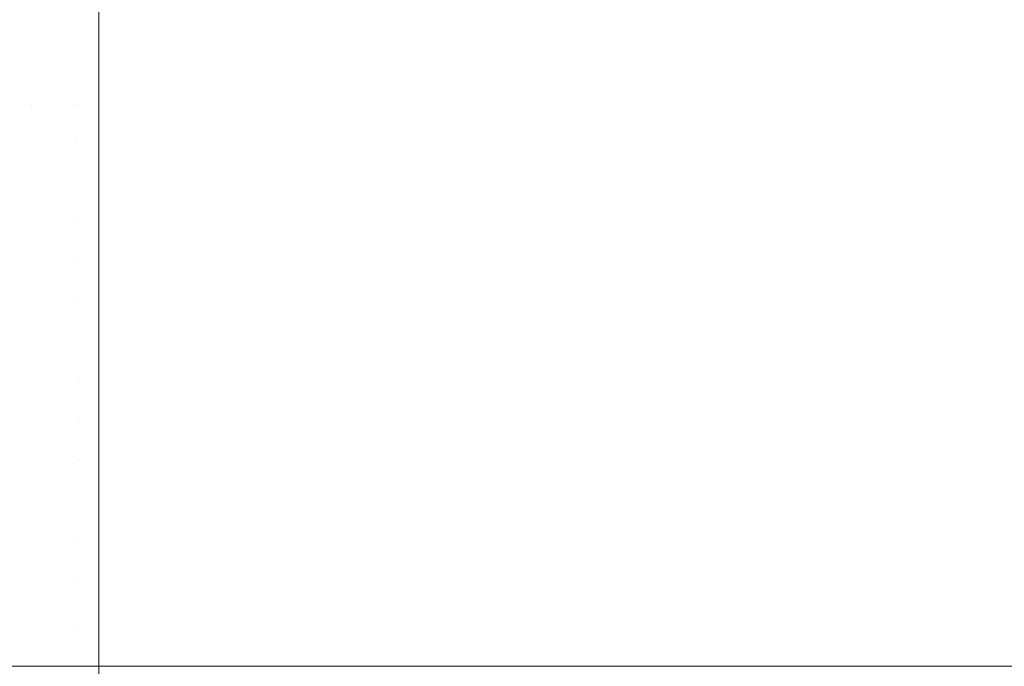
# Model space of a CAD drawing. Header units: centimetres. Extents: x -26.3 to 27.5, y 5.9 to 64.6.
# Tile 223 of 256: x -8.0928 to -8.0151, y 7.6002 to 7.6512. Entities that reach past the tile are written whole.
import ezdxf

# ---------------------------------------------------------------- set-up
doc = ezdxf.new("R2010")
doc.units = ezdxf.units.CM
doc.header["$LTSCALE"] = 2.54
doc.layers.add('Lucido design-1', color=7, linetype='Continuous')

# ---------------------------------------------------------------- blocks, each defined once
blk = doc.blocks.new('Gruppo-3-1')
at = {"color": 7, "linetype": 'Continuous', "lineweight": 9}
for points, invisible_edges in [([(9.213463, 7.653942, -743.498503), (9.213463, 7.650212, -743.500767), (-8.086537, 7.650212, -743.500767), (-8.086537, 7.65301, -743.499069)], 10), ([(9.213463, 7.653942, -779.598503), (9.213463, 7.650212, -779.600767), (-8.086537, 7.650212, -779.600767), (-8.086537, 7.65301, -779.599069)], 10), ([(-25.986537, 7.652741, -743.129071), (-25.986537, 7.650202, -743.127578), (27.113463, 7.650202, -743.127578), (27.113463, 7.652741, -743.129071)], 10), ([(-25.986537, 7.652741, -779.229071), (-25.986537, 7.650202, -779.227578), (27.113463, 7.650202, -779.227578), (27.113463, 7.652741, -779.229071)], 10), ([(-8.090172, 7.650212, -743.500825), (-8.093803, 7.650212, -743.501), (-8.093911, 7.653019, -743.499321), (-8.090226, 7.653019, -743.499143)], 15), ([(-8.090172, 7.650212, -779.600825), (-8.093803, 7.650212, -779.601), (-8.093911, 7.653019, -779.599321), (-8.090226, 7.653019, -779.599143)], 15), ([(-8.086537, 7.650212, -743.500767), (-8.090172, 7.650212, -743.500825), (-8.090226, 7.653019, -743.499143), (-8.086537, 7.65301, -743.499069)], 7), ([(-8.086537, 7.650212, -779.600767), (-8.090172, 7.650212, -779.600825), (-8.090226, 7.653019, -779.599143), (-8.086537, 7.65301, -779.599069)], 7), ([(27.113463, 7.649078, -743.126917), (27.113463, 7.650202, -743.127578), (-25.986537, 7.650202, -743.127578), (-25.986537, 7.649078, -743.126917)], 10), ([(27.113463, 7.649078, -779.226917), (27.113463, 7.650202, -779.227578), (-25.986537, 7.650202, -779.227578), (-25.986537, 7.649078, -779.226917)], 10), ([(-8.090121, 7.647352, -743.502414), (-8.093701, 7.647352, -743.502586), (-8.093803, 7.650212, -743.501), (-8.090172, 7.650212, -743.500825)], 15), ([(-8.090121, 7.647352, -779.602414), (-8.093701, 7.647352, -779.602586), (-8.093803, 7.650212, -779.601), (-8.090172, 7.650212, -779.600825)], 15), ([(-8.086537, 7.647343, -743.50234), (-8.090121, 7.647352, -743.502414), (-8.090172, 7.650212, -743.500825), (-8.086537, 7.650212, -743.500767)], 7), ([(-8.086537, 7.647343, -779.60234), (-8.090121, 7.647352, -779.602414), (-8.090172, 7.650212, -779.600825), (-8.086537, 7.650212, -779.600767)], 7), ([(-8.086537, 7.646387, -743.502865), (-8.086537, 7.647343, -743.50234), (9.213463, 7.650212, -743.500767), (9.213463, 7.649275, -743.50128)], 10), ([(-8.086537, 7.647343, -743.50234), (-8.086537, 7.650212, -743.500767), (9.213463, 7.650212, -743.500767)], 10), ([(-8.086537, 7.646387, -779.602865), (-8.086537, 7.647343, -779.60234), (9.213463, 7.650212, -779.600767), (9.213463, 7.649275, -779.60128)], 10), ([(-8.086537, 7.647343, -779.60234), (-8.086537, 7.650212, -779.600767), (9.213463, 7.650212, -779.600767)], 10), ([(9.213463, 7.649275, -743.50128), (9.213463, 7.646387, -743.502865), (-8.086537, 7.646387, -743.502865)], 10), ([(9.213463, 7.649275, -779.60128), (9.213463, 7.646465, -779.602822), (-8.086537, 7.646387, -779.602865)], 10), ([(-25.986537, 7.649078, -743.126917), (-25.986537, 7.646378, -743.125479), (27.113463, 7.646378, -743.125479), (27.113463, 7.649078, -743.126917)], 10), ([(-25.986537, 7.649078, -779.226917), (-25.986537, 7.646378, -779.225479), (27.113463, 7.646378, -779.225479), (27.113463, 7.649078, -779.226917)], 10), ([(-8.091826, 7.644441, -743.503978), (-8.093605, 7.644441, -743.504078), (-8.093701, 7.647352, -743.502586), (-8.090121, 7.647352, -743.502414)], 15), ([(-8.091826, 7.644441, -779.603978), (-8.093605, 7.644441, -779.604078), (-8.093701, 7.647352, -779.602586), (-8.090121, 7.647352, -779.602414)], 15), ([(-8.090121, 7.647352, -743.502414), (-8.090073, 7.644441, -743.503908), (-8.091826, 7.644441, -743.503978)], 11), ([(-8.090121, 7.647352, -779.602414), (-8.090073, 7.644441, -779.603908), (-8.091826, 7.644441, -779.603978)], 11), ([(-8.088292, 7.644441, -743.503865), (-8.090073, 7.644441, -743.503908), (-8.090121, 7.647352, -743.502414), (-8.086537, 7.647343, -743.50234)], 15), ([(-8.088292, 7.644441, -779.603865), (-8.090073, 7.644441, -779.603908), (-8.090121, 7.647352, -779.602414), (-8.086537, 7.647343, -779.60234)], 15), ([(-8.088292, 7.644441, -743.503865), (-8.086537, 7.647343, -743.50234), (-8.086537, 7.646387, -743.502865)], 9), ([(-8.088292, 7.644441, -779.603865), (-8.086537, 7.647343, -779.60234), (-8.086537, 7.646387, -779.602865)], 9), ([(27.113463, 7.645323, -743.124917), (27.113463, 7.646378, -743.125479), (-25.986537, 7.646378, -743.125479), (-25.986537, 7.645323, -743.124917)], 10), ([(27.113463, 7.645323, -779.224917), (27.113463, 7.646378, -779.225479), (-25.986537, 7.646378, -779.225479), (-25.986537, 7.645323, -779.224917)], 10), ([(-8.086537, 7.646387, -743.502865), (-8.086537, 7.64443, -743.50383), (-8.088292, 7.644441, -743.503865)], 10), ([(-8.086537, 7.646387, -779.602865), (-8.086537, 7.64443, -779.60383), (-8.088292, 7.644441, -779.603865)], 10), ([(9.213463, 7.646465, -779.602822), (9.213463, 7.646387, -779.602865), (-8.086537, 7.646387, -779.602865)], 10), ([(-8.086537, 7.64443, -743.50383), (-8.086537, 7.646387, -743.502865), (9.213463, 7.646387, -743.502865), (9.213463, 7.643592, -743.504243)], 10), ([(-8.086537, 7.64443, -779.60383), (-8.086537, 7.646387, -779.602865), (9.213463, 7.646387, -779.602865), (9.213463, 7.643592, -779.604243)], 10), ([(-25.986537, 7.645323, -743.124917), (-25.986537, 7.642466, -743.123549), (27.113463, 7.642466, -743.123549), (27.113463, 7.645323, -743.124917)], 10), ([(-25.986537, 7.645323, -779.224917), (-25.986537, 7.642466, -779.223549), (27.113463, 7.642466, -779.223549), (27.113463, 7.645323, -779.224917)], 10), ([(-8.091759, 7.641483, -743.505376), (-8.093516, 7.641483, -743.505474), (-8.093605, 7.644441, -743.504078), (-8.091826, 7.644441, -743.503978)], 15), ([(-8.091759, 7.641483, -779.605376), (-8.093516, 7.641483, -779.605474), (-8.093605, 7.644441, -779.604078), (-8.091826, 7.644441, -779.603978)], 15), ([(-8.091826, 7.644441, -743.503978), (-8.090073, 7.644441, -743.503908), (-8.090028, 7.641483, -743.505306), (-8.091759, 7.641483, -743.505376)], 15), ([(-8.091826, 7.644441, -779.603978), (-8.090073, 7.644441, -779.603908), (-8.090028, 7.641483, -779.605306), (-8.091759, 7.641483, -779.605376)], 15), ([(-8.088269, 7.641483, -743.505264), (-8.090028, 7.641483, -743.505306), (-8.090073, 7.644441, -743.503908), (-8.088292, 7.644441, -743.503865)], 15), ([(-8.088269, 7.641483, -779.605264), (-8.090028, 7.641483, -779.605306), (-8.090073, 7.644441, -779.603908), (-8.088292, 7.644441, -779.603865)], 15), ([(-8.088292, 7.644441, -743.503865), (-8.086537, 7.64443, -743.50383), (-8.086537, 7.642474, -743.504795)], 9), ([(-8.086537, 7.642474, -743.504795), (-8.088269, 7.641483, -743.505264), (-8.088292, 7.644441, -743.503865)], 11), ([(-8.088292, 7.644441, -779.603865), (-8.086537, 7.64443, -779.60383), (-8.086537, 7.642474, -779.604795)], 9), ([(-8.086537, 7.642474, -779.604795), (-8.088269, 7.641483, -779.605264), (-8.088292, 7.644441, -779.603865)], 11), ([(9.213463, 7.643592, -743.504243), (9.213463, 7.642474, -743.504795), (-8.086537, 7.642474, -743.504795), (-8.086537, 7.64443, -743.50383)], 10), ([(9.213463, 7.643592, -779.604243), (9.213463, 7.642474, -779.604795), (-8.086537, 7.642474, -779.604795), (-8.086537, 7.64443, -779.60383)], 10), ([(27.113463, 7.64148, -743.123077), (27.113463, 7.642466, -743.123549), (-25.986537, 7.642466, -743.123549), (-25.986537, 7.64148, -743.123077)], 10), ([(27.113463, 7.64148, -779.223077), (27.113463, 7.642466, -779.223549), (-25.986537, 7.642466, -779.223549), (-25.986537, 7.64148, -779.223077)], 10), ([(-8.086537, 7.642474, -743.504795), (-8.086537, 7.641476, -743.505234), (-8.088269, 7.641483, -743.505264)], 10), ([(-8.086537, 7.642474, -779.604795), (-8.086537, 7.641476, -779.605234), (-8.088269, 7.641483, -779.605264)], 10), ([(-8.086537, 7.641476, -743.505234), (-8.086537, 7.642474, -743.504795), (9.213463, 7.642474, -743.504795), (9.213463, 7.640681, -743.505584)], 10), ([(9.213463, 7.642474, -779.604795), (9.213463, 7.63848, -779.606552), (-8.086537, 7.63848, -779.606552), (-8.086537, 7.641476, -779.605234)], 10), ([(-8.086537, 7.641476, -779.605234), (-8.086537, 7.642474, -779.604795), (9.213463, 7.642474, -779.604795)], 10), ([(-25.986537, 7.64148, -743.123077), (-25.986537, 7.638474, -743.121791), (27.113463, 7.638474, -743.121791), (27.113463, 7.64148, -743.123077)], 10), ([(-25.986537, 7.64148, -779.223077), (-25.986537, 7.638474, -779.221791), (27.113463, 7.638474, -779.221791), (27.113463, 7.64148, -779.223077)], 10), ([(-8.091697, 7.63848, -743.506676), (-8.093432, 7.63848, -743.506773), (-8.093516, 7.641483, -743.505474), (-8.091759, 7.641483, -743.505376)], 15), ([(-8.091697, 7.63848, -779.606676), (-8.093432, 7.63848, -779.606773), (-8.093516, 7.641483, -779.605474), (-8.091759, 7.641483, -779.605376)], 15), ([(-8.091759, 7.641483, -743.505376), (-8.090028, 7.641483, -743.505306), (-8.089987, 7.63848, -743.506607), (-8.091697, 7.63848, -743.506676)], 15), ([(-8.091759, 7.641483, -779.605376), (-8.090028, 7.641483, -779.605306), (-8.089987, 7.63848, -779.606607), (-8.091697, 7.63848, -779.606676)], 15), ([(-8.088249, 7.63848, -743.506566), (-8.089987, 7.63848, -743.506607), (-8.090028, 7.641483, -743.505306), (-8.088269, 7.641483, -743.505264)], 15), ([(-8.088249, 7.63848, -779.606566), (-8.089987, 7.63848, -779.606607), (-8.090028, 7.641483, -779.605306), (-8.088269, 7.641483, -779.605264)], 15), ([(-8.088269, 7.641483, -743.505264), (-8.086537, 7.641476, -743.505234), (-8.086537, 7.63848, -743.506552), (-8.088249, 7.63848, -743.506566)], 13), ([(-8.088269, 7.641483, -779.605264), (-8.086537, 7.641476, -779.605234), (-8.086537, 7.63848, -779.606552), (-8.088249, 7.63848, -779.606566)], 13), ([(9.213463, 7.640681, -743.505584), (9.213463, 7.63848, -743.506552), (-8.086537, 7.63848, -743.506552), (-8.086537, 7.641476, -743.505234)], 10), ([(27.113463, 7.637558, -743.121399), (27.113463, 7.638474, -743.121791), (-25.986537, 7.638474, -743.121791), (-25.986537, 7.637558, -743.121399)], 10), ([(27.113463, 7.637558, -779.221399), (27.113463, 7.638474, -779.221791), (-25.986537, 7.638474, -779.221791), (-25.986537, 7.637558, -779.221399)], 10), ([(-8.091639, 7.635437, -743.507877), (-8.093355, 7.635437, -743.507973), (-8.093432, 7.63848, -743.506773), (-8.091697, 7.63848, -743.506676)], 15), ([(-8.091639, 7.635437, -779.607877), (-8.093355, 7.635437, -779.607973), (-8.093432, 7.63848, -779.606773), (-8.091697, 7.63848, -779.606676)], 15), ([(-8.091697, 7.63848, -743.506676), (-8.089987, 7.63848, -743.506607), (-8.089948, 7.635437, -743.507809), (-8.091639, 7.635437, -743.507877)], 15), ([(-8.091697, 7.63848, -779.606676), (-8.089987, 7.63848, -779.606607), (-8.089948, 7.635437, -779.607809), (-8.091639, 7.635437, -779.607877)], 15), ([(-8.088229, 7.635437, -743.507768), (-8.089948, 7.635437, -743.507809), (-8.089987, 7.63848, -743.506607), (-8.088249, 7.63848, -743.506566)], 15), ([(-8.088229, 7.635437, -779.607768), (-8.089948, 7.635437, -779.607809), (-8.089987, 7.63848, -779.606607), (-8.088249, 7.63848, -779.606566)], 15), ([(-8.088229, 7.635437, -743.507768), (-8.088249, 7.63848, -743.506566), (-8.086537, 7.63848, -743.506552)], 11), ([(-8.088229, 7.635437, -779.607768), (-8.088249, 7.63848, -779.606566), (-8.086537, 7.63848, -779.606552)], 11), ([(-8.086537, 7.63848, -743.506552), (-8.086537, 7.634414, -743.508133), (-8.088229, 7.635437, -743.507768)], 10), ([(-8.086537, 7.63848, -779.606552), (-8.086537, 7.634414, -779.608133), (-8.088229, 7.635437, -779.607768)], 10), ([(-8.086537, 7.634414, -743.508133), (-8.086537, 7.63848, -743.506552), (9.213463, 7.63848, -743.506552), (9.213463, 7.637734, -743.506842)], 10), ([(-8.086537, 7.634414, -779.608133), (-8.086537, 7.63848, -779.606552), (9.213463, 7.63848, -779.606552), (9.213463, 7.637734, -779.606842)], 10), ([(-25.986537, 7.637558, -743.121399), (-25.986537, 7.634409, -743.120209), (27.113463, 7.634409, -743.120209), (27.113463, 7.637558, -743.121399)], 10), ([(-25.986537, 7.637558, -779.221399), (-25.986537, 7.634409, -779.220209), (27.113463, 7.634409, -779.220209), (27.113463, 7.637558, -779.221399)], 10), ([(9.213463, 7.637734, -743.506842), (9.213463, 7.634414, -743.508133), (-8.086537, 7.634414, -743.508133)], 10), ([(9.213463, 7.637734, -779.606842), (9.213463, 7.634414, -779.608133), (-8.086537, 7.634414, -779.608133)], 10), ([(-8.091586, 7.632356, -743.508978), (-8.093284, 7.632356, -743.509073), (-8.093355, 7.635437, -743.507973), (-8.091639, 7.635437, -743.507877)], 15), ([(-8.091586, 7.632356, -779.608978), (-8.093284, 7.632356, -779.609073), (-8.093355, 7.635437, -779.607973), (-8.091639, 7.635437, -779.607877)], 15), ([(-8.091639, 7.635437, -743.507877), (-8.089948, 7.635437, -743.507809), (-8.089913, 7.632356, -743.508911), (-8.091586, 7.632356, -743.508978)], 15), ([(-8.091639, 7.635437, -779.607877), (-8.089948, 7.635437, -779.607809), (-8.089913, 7.632356, -779.608911), (-8.091586, 7.632356, -779.608978)], 15), ([(-8.088212, 7.632356, -743.50887), (-8.089913, 7.632356, -743.508911), (-8.089948, 7.635437, -743.507809), (-8.088229, 7.635437, -743.507768)], 15), ([(-8.088212, 7.632356, -779.60887), (-8.089913, 7.632356, -779.608911), (-8.089948, 7.635437, -779.607809), (-8.088229, 7.635437, -779.607768)], 15), ([(-8.088212, 7.632356, -743.50887), (-8.088229, 7.635437, -743.507768), (-8.086537, 7.634414, -743.508133)], 11), ([(-8.088212, 7.632356, -779.60887), (-8.088229, 7.635437, -779.607768), (-8.086537, 7.634414, -779.608133)], 11), ([(27.113463, 7.633562, -743.119889), (27.113463, 7.634409, -743.120209), (-25.986537, 7.634409, -743.120209), (-25.986537, 7.633562, -743.119889)], 10), ([(27.113463, 7.633562, -779.219889), (27.113463, 7.634409, -779.220209), (-25.986537, 7.634409, -779.220209), (-25.986537, 7.633562, -779.219889)], 10), ([(-8.086537, 7.634414, -743.508133), (-8.086537, 7.632348, -743.508834), (-8.088212, 7.632356, -743.50887)], 10), ([(-8.086537, 7.634414, -779.608133), (-8.086537, 7.632348, -779.608834), (-8.088212, 7.632356, -779.60887)], 10), ([(-8.086537, 7.632348, -743.508834), (-8.086537, 7.634414, -743.508133), (9.213463, 7.634414, -743.508133), (9.213463, 7.631716, -743.509049)], 10), ([(-8.086537, 7.632348, -779.608834), (-8.086537, 7.634414, -779.608133), (9.213463, 7.634414, -779.608133), (9.213463, 7.631716, -779.609049)], 10), ([(-25.986537, 7.633562, -743.119889), (-25.986537, 7.630278, -743.118806), (27.113463, 7.630278, -743.118806), (27.113463, 7.633562, -743.119889)], 10), ([(-25.986537, 7.633562, -779.219889), (-25.986537, 7.630278, -779.218806), (27.113463, 7.630278, -779.218806), (27.113463, 7.633562, -779.219889)], 10), ([(-8.091538, 7.62924, -743.509978), (-8.09322, 7.62924, -743.510072), (-8.093284, 7.632356, -743.509073), (-8.091586, 7.632356, -743.508978)], 15), ([(-8.091538, 7.62924, -779.609978), (-8.09322, 7.62924, -779.610072), (-8.093284, 7.632356, -779.609073), (-8.091586, 7.632356, -779.608978)], 15), ([(-8.091586, 7.632356, -743.508978), (-8.089913, 7.632356, -743.508911), (-8.089881, 7.62924, -743.509912), (-8.091538, 7.62924, -743.509978)], 15), ([(-8.091586, 7.632356, -779.608978), (-8.089913, 7.632356, -779.608911), (-8.089881, 7.62924, -779.609912), (-8.091538, 7.62924, -779.609978)], 15), ([(-8.088196, 7.62924, -743.509871), (-8.089881, 7.62924, -743.509912), (-8.089913, 7.632356, -743.508911), (-8.088212, 7.632356, -743.50887)], 15), ([(-8.088196, 7.62924, -779.609871), (-8.089881, 7.62924, -779.609912), (-8.089913, 7.632356, -779.608911), (-8.088212, 7.632356, -779.60887)], 15), ([(-8.088212, 7.632356, -743.50887), (-8.086537, 7.632348, -743.508834), (-8.086537, 7.630283, -743.509536)], 9), ([(-8.086537, 7.630283, -743.509536), (-8.088196, 7.62924, -743.509871), (-8.088212, 7.632356, -743.50887)], 11), ([(-8.088212, 7.632356, -779.60887), (-8.086537, 7.632348, -779.608834), (-8.086537, 7.630283, -779.609536)], 9), ([(-8.086537, 7.630283, -779.609536), (-8.088196, 7.62924, -779.609871), (-8.088212, 7.632356, -779.60887)], 11), ([(9.213463, 7.631716, -743.509049), (9.213463, 7.630283, -743.509536), (-8.086537, 7.630283, -743.509536), (-8.086537, 7.632348, -743.508834)], 10), ([(9.213463, 7.631716, -779.609049), (9.213463, 7.630283, -779.609536), (-8.086537, 7.630283, -779.609536), (-8.086537, 7.632348, -779.608834)], 10), ([(27.113463, 7.629499, -743.118549), (27.113463, 7.630278, -743.118806), (-25.986537, 7.630278, -743.118806), (-25.986537, 7.629499, -743.118549)], 10), ([(27.113463, 7.629499, -779.218549), (27.113463, 7.630278, -779.218806), (-25.986537, 7.630278, -779.218806), (-25.986537, 7.629499, -779.218549)], 10), ([(-8.086537, 7.630283, -743.509536), (-8.086537, 7.629235, -743.509841), (-8.088196, 7.62924, -743.509871)], 10), ([(-8.086537, 7.630283, -779.609536), (-8.086537, 7.629235, -779.609841), (-8.088196, 7.62924, -779.609871)], 10), ([(9.213463, 7.630283, -743.509536), (9.213463, 7.626094, -743.510757), (-8.086537, 7.626094, -743.510757), (-8.086537, 7.629235, -743.509841)], 10), ([(-8.086537, 7.629235, -743.509841), (-8.086537, 7.630283, -743.509536), (9.213463, 7.630283, -743.509536)], 10), ([(9.213463, 7.630283, -779.609536), (9.213463, 7.626094, -779.610757), (-8.086537, 7.626094, -779.610757), (-8.086537, 7.629235, -779.609841)], 10), ([(-8.086537, 7.629235, -779.609841), (-8.086537, 7.630283, -779.609536), (9.213463, 7.630283, -779.609536)], 10), ([(-25.986537, 7.629499, -743.118549), (-25.986537, 7.62609, -743.117584), (27.113463, 7.62609, -743.117584), (27.113463, 7.629499, -743.118549)], 10), ([(-25.986537, 7.629499, -779.218549), (-25.986537, 7.62609, -779.217584), (27.113463, 7.62609, -779.217584), (27.113463, 7.629499, -779.218549)], 10), ([(-8.091495, 7.626094, -743.510875), (-8.093163, 7.626094, -743.510969), (-8.09322, 7.62924, -743.510072), (-8.091538, 7.62924, -743.509978)], 15), ([(-8.091495, 7.626094, -779.610875), (-8.093163, 7.626094, -779.610969), (-8.09322, 7.62924, -779.610072), (-8.091538, 7.62924, -779.609978)], 15), ([(-8.091538, 7.62924, -743.509978), (-8.089881, 7.62924, -743.509912), (-8.089852, 7.626094, -743.51081), (-8.091495, 7.626094, -743.510875)], 15), ([(-8.091538, 7.62924, -779.609978), (-8.089881, 7.62924, -779.609912), (-8.089852, 7.626094, -779.61081), (-8.091495, 7.626094, -779.610875)], 15), ([(-8.088182, 7.626094, -743.51077), (-8.089852, 7.626094, -743.51081), (-8.089881, 7.62924, -743.509912), (-8.088196, 7.62924, -743.509871)], 15), ([(-8.088182, 7.626094, -779.61077), (-8.089852, 7.626094, -779.61081), (-8.089881, 7.62924, -779.609912), (-8.088196, 7.62924, -779.609871)], 15), ([(-8.088196, 7.62924, -743.509871), (-8.086537, 7.629235, -743.509841), (-8.086537, 7.626094, -743.510757), (-8.088182, 7.626094, -743.51077)], 13), ([(-8.088196, 7.62924, -779.609871), (-8.086537, 7.629235, -779.609841), (-8.086537, 7.626094, -779.610757), (-8.088182, 7.626094, -779.61077)], 13), ([(27.113463, 7.625376, -743.117382), (27.113463, 7.62609, -743.117584), (-25.986537, 7.62609, -743.117584), (-25.986537, 7.625376, -743.117382)], 10), ([(27.113463, 7.625376, -779.217382), (27.113463, 7.62609, -779.217584), (-25.986537, 7.62609, -779.217584), (-25.986537, 7.625376, -779.217382)], 10), ([(-8.091457, 7.62292, -743.51167), (-8.093112, 7.62292, -743.511763), (-8.093163, 7.626094, -743.510969), (-8.091495, 7.626094, -743.510875)], 15), ([(-8.091457, 7.62292, -779.61167), (-8.093112, 7.62292, -779.611763), (-8.093163, 7.626094, -779.610969), (-8.091495, 7.626094, -779.610875)], 15), ([(-8.091495, 7.626094, -743.510875), (-8.089852, 7.626094, -743.51081), (-8.089826, 7.62292, -743.511604), (-8.091457, 7.62292, -743.51167)], 15), ([(-8.091495, 7.626094, -779.610875), (-8.089852, 7.626094, -779.61081), (-8.089826, 7.62292, -779.611604), (-8.091457, 7.62292, -779.61167)], 15), ([(-8.088169, 7.62292, -743.511565), (-8.089826, 7.62292, -743.511604), (-8.089852, 7.626094, -743.51081), (-8.088182, 7.626094, -743.51077)], 15), ([(-8.088169, 7.62292, -779.611565), (-8.089826, 7.62292, -779.611604), (-8.089852, 7.626094, -779.61081), (-8.088182, 7.626094, -779.61077)], 15), ([(-8.088169, 7.62292, -743.511565), (-8.088182, 7.626094, -743.51077), (-8.086537, 7.626094, -743.510757)], 11), ([(-8.088169, 7.62292, -779.611565), (-8.088182, 7.626094, -779.61077), (-8.086537, 7.626094, -779.610757)], 11), ([(-8.086537, 7.626094, -743.510757), (-8.086537, 7.621856, -743.511794), (-8.088169, 7.62292, -743.511565)], 10), ([(-8.086537, 7.626094, -779.610757), (-8.086537, 7.621856, -779.611794), (-8.088169, 7.62292, -779.611565)], 10), ([(-8.086537, 7.626094, -743.510757), (9.213463, 7.626094, -743.510757), (9.213463, 7.625575, -743.510884)], 9), ([(9.213463, 7.625575, -743.510884), (9.213463, 7.621856, -743.511794), (-8.086537, 7.621856, -743.511794), (-8.086537, 7.626094, -743.510757)], 10), ([(-8.086537, 7.626094, -779.610757), (9.213463, 7.626094, -779.610757), (9.213463, 7.625575, -779.610884)], 9), ([(9.213463, 7.625575, -779.610884), (9.213463, 7.621856, -779.611794), (-8.086537, 7.621856, -779.611794), (-8.086537, 7.626094, -779.610757)], 10), ([(-25.986537, 7.625376, -743.117382), (-25.986537, 7.621853, -743.116546), (27.113463, 7.621853, -743.116546), (27.113463, 7.625376, -743.117382)], 10), ([(-25.986537, 7.625376, -779.217382), (-25.986537, 7.621853, -779.216546), (27.113463, 7.621853, -779.216546), (27.113463, 7.625376, -779.217382)], 10), ([(-8.091424, 7.619721, -743.51236), (-8.093068, 7.619721, -743.512452), (-8.093112, 7.62292, -743.511763), (-8.091457, 7.62292, -743.51167)], 15), ([(-8.091424, 7.619721, -779.61236), (-8.093068, 7.619721, -779.612452), (-8.093112, 7.62292, -779.611763), (-8.091457, 7.62292, -779.61167)], 15), ([(-8.091457, 7.62292, -743.51167), (-8.089826, 7.62292, -743.511604), (-8.089804, 7.619721, -743.512295), (-8.091424, 7.619721, -743.51236)], 15), ([(-8.091457, 7.62292, -779.61167), (-8.089826, 7.62292, -779.611604), (-8.089804, 7.619721, -779.612295), (-8.091424, 7.619721, -779.61236)], 15), ([(-8.088158, 7.619721, -743.512255), (-8.089804, 7.619721, -743.512295), (-8.089826, 7.62292, -743.511604), (-8.088169, 7.62292, -743.511565)], 15), ([(-8.088158, 7.619721, -779.612255), (-8.089804, 7.619721, -779.612295), (-8.089826, 7.62292, -779.611604), (-8.088169, 7.62292, -779.611565)], 15), ([(-8.088158, 7.619721, -743.512255), (-8.088169, 7.62292, -743.511565), (-8.086537, 7.621856, -743.511794)], 11), ([(-8.088158, 7.619721, -779.612255), (-8.088169, 7.62292, -779.611565), (-8.086537, 7.621856, -779.611794)], 11), ([(27.113463, 7.621201, -743.116391), (27.113463, 7.621853, -743.116546), (-25.986537, 7.621853, -743.116546), (-25.986537, 7.621201, -743.116391)], 10), ([(27.113463, 7.621201, -779.216391), (27.113463, 7.621853, -779.216546), (-25.986537, 7.621853, -779.216546), (-25.986537, 7.621201, -779.216391)], 10), ([(-25.986537, 7.621201, -743.116391), (-25.986537, 7.617575, -743.115694), (27.113463, 7.617575, -743.115694), (27.113463, 7.621201, -743.116391)], 10), ([(-25.986537, 7.621201, -779.216391), (-25.986537, 7.617575, -779.215694), (27.113463, 7.617575, -779.215694), (27.113463, 7.621201, -779.216391)], 10), ([(-8.086537, 7.621856, -743.511794), (-8.086537, 7.619716, -743.512219), (-8.088158, 7.619721, -743.512255)], 10), ([(-8.086537, 7.621856, -779.611794), (-8.086537, 7.619716, -779.612219), (-8.088158, 7.619721, -779.612255)], 10), ([(-8.086537, 7.619716, -743.512219), (-8.086537, 7.621856, -743.511794), (9.213463, 7.621856, -743.511794), (9.213463, 7.619323, -743.512297)], 10), ([(-8.086537, 7.619716, -779.612219), (-8.086537, 7.621856, -779.611794), (9.213463, 7.621856, -779.611794), (9.213463, 7.619323, -779.612297)], 10), ([(-8.091396, 7.616502, -743.512945), (-8.09303, 7.616502, -743.513037), (-8.093068, 7.619721, -743.512452), (-8.091424, 7.619721, -743.51236)], 15), ([(-8.091396, 7.616502, -779.612945), (-8.09303, 7.616502, -779.613037), (-8.093068, 7.619721, -779.612452), (-8.091424, 7.619721, -779.61236)], 15), ([(-8.091424, 7.619721, -743.51236), (-8.089804, 7.619721, -743.512295), (-8.089785, 7.616502, -743.51288), (-8.091396, 7.616502, -743.512945)], 15), ([(-8.091424, 7.619721, -779.61236), (-8.089804, 7.619721, -779.612295), (-8.089785, 7.616502, -779.61288), (-8.091396, 7.616502, -779.612945)], 15), ([(-8.088149, 7.616502, -743.512841), (-8.089785, 7.616502, -743.51288), (-8.089804, 7.619721, -743.512295), (-8.088158, 7.619721, -743.512255)], 15), ([(-8.088149, 7.616502, -779.612841), (-8.089785, 7.616502, -779.61288), (-8.089804, 7.619721, -779.612295), (-8.088158, 7.619721, -779.612255)], 15), ([(-8.088158, 7.619721, -743.512255), (-8.086537, 7.619716, -743.512219), (-8.086537, 7.617577, -743.512645)], 9), ([(-8.086537, 7.617577, -743.512645), (-8.088149, 7.616502, -743.512841), (-8.088158, 7.619721, -743.512255)], 11), ([(-8.088158, 7.619721, -779.612255), (-8.086537, 7.619716, -779.612219), (-8.086537, 7.617577, -779.612645)], 9), ([(-8.086537, 7.617577, -779.612645), (-8.088149, 7.616502, -779.612841), (-8.088158, 7.619721, -779.612255)], 11), ([(9.213463, 7.619323, -743.512297), (9.213463, 7.617577, -743.512645), (-8.086537, 7.617577, -743.512645), (-8.086537, 7.619716, -743.512219)], 10), ([(9.213463, 7.619323, -779.612297), (9.213463, 7.617577, -779.612645), (-8.086537, 7.617577, -779.612645), (-8.086537, 7.619716, -779.612219)], 10), ([(27.113463, 7.61698, -743.11558), (27.113463, 7.617575, -743.115694), (-25.986537, 7.617575, -743.115694), (-25.986537, 7.61698, -743.11558)], 10), ([(27.113463, 7.61698, -779.21558), (27.113463, 7.617575, -779.215694), (-25.986537, 7.617575, -779.215694), (-25.986537, 7.61698, -779.21558)], 10), ([(-8.086537, 7.617577, -743.512645), (-8.086537, 7.616499, -743.512811), (-8.088149, 7.616502, -743.512841)], 10), ([(-8.086537, 7.617577, -779.612645), (-8.086537, 7.616499, -779.612811), (-8.088149, 7.616502, -779.612841)], 10), ([(9.213463, 7.617577, -743.512645), (9.213463, 7.613265, -743.513308), (-8.086537, 7.613265, -743.513308), (-8.086537, 7.616499, -743.512811)], 10), ([(-8.086537, 7.616499, -743.512811), (-8.086537, 7.617577, -743.512645), (9.213463, 7.617577, -743.512645)], 10), ([(9.213463, 7.617577, -779.612645), (9.213463, 7.613265, -779.613308), (-8.086537, 7.613265, -779.613308), (-8.086537, 7.616499, -779.612811)], 10), ([(-8.086537, 7.616499, -779.612811), (-8.086537, 7.617577, -779.612645), (9.213463, 7.617577, -779.612645)], 10), ([(-25.986537, 7.61698, -743.11558), (-25.986537, 7.613263, -743.11503), (27.113463, 7.613263, -743.11503), (27.113463, 7.61698, -743.11558)], 10), ([(-25.986537, 7.61698, -779.21558), (-25.986537, 7.613263, -779.21503), (27.113463, 7.613263, -779.21503), (27.113463, 7.61698, -779.21558)], 10), ([(-8.091373, 7.613265, -743.513424), (-8.092999, 7.613265, -743.513516), (-8.09303, 7.616502, -743.513037), (-8.091396, 7.616502, -743.512945)], 15), ([(-8.091373, 7.613265, -779.613424), (-8.092999, 7.613265, -779.613516), (-8.09303, 7.616502, -779.613037), (-8.091396, 7.616502, -779.612945)], 15), ([(-8.091396, 7.616502, -743.512945), (-8.089785, 7.616502, -743.51288), (-8.08977, 7.613265, -743.51336), (-8.091373, 7.613265, -743.513424)], 15), ([(-8.091396, 7.616502, -779.612945), (-8.089785, 7.616502, -779.61288), (-8.08977, 7.613265, -779.61336), (-8.091373, 7.613265, -779.613424)], 15), ([(-8.088141, 7.613265, -743.513321), (-8.08977, 7.613265, -743.51336), (-8.089785, 7.616502, -743.51288), (-8.088149, 7.616502, -743.512841)], 15), ([(-8.088141, 7.613265, -779.613321), (-8.08977, 7.613265, -779.61336), (-8.089785, 7.616502, -779.61288), (-8.088149, 7.616502, -779.612841)], 15), ([(-8.088149, 7.616502, -743.512841), (-8.086537, 7.616499, -743.512811), (-8.086537, 7.613265, -743.513308), (-8.088141, 7.613265, -743.513321)], 13), ([(-8.088149, 7.616502, -779.612841), (-8.086537, 7.616499, -779.612811), (-8.086537, 7.613265, -779.613308), (-8.088141, 7.613265, -779.613321)], 13), ([(27.113463, 7.612721, -743.114949), (27.113463, 7.613263, -743.11503), (-25.986537, 7.613263, -743.11503), (-25.986537, 7.612721, -743.114949)], 10), ([(27.113463, 7.612721, -779.214949), (27.113463, 7.613263, -779.21503), (-25.986537, 7.613263, -779.21503), (-25.986537, 7.612721, -779.214949)], 10), ([(-25.986537, 7.612721, -743.114949), (-25.986537, 7.608927, -743.114554), (27.113463, 7.608927, -743.114554), (27.113463, 7.612721, -743.114949)], 10), ([(-25.986537, 7.612721, -779.214949), (-25.986537, 7.608927, -779.214554), (27.113463, 7.608927, -779.214554), (27.113463, 7.612721, -779.214949)], 10), ([(-8.091355, 7.610014, -743.513798), (-8.092975, 7.610014, -743.513889), (-8.092999, 7.613265, -743.513516), (-8.091373, 7.613265, -743.513424)], 15), ([(-8.091355, 7.610014, -779.613798), (-8.092975, 7.610014, -779.613889), (-8.092999, 7.613265, -779.613516), (-8.091373, 7.613265, -779.613424)], 15), ([(-8.091373, 7.613265, -743.513424), (-8.08977, 7.613265, -743.51336), (-8.089758, 7.610014, -743.513734), (-8.091355, 7.610014, -743.513798)], 15), ([(-8.091373, 7.613265, -779.613424), (-8.08977, 7.613265, -779.61336), (-8.089758, 7.610014, -779.613734), (-8.091355, 7.610014, -779.613798)], 15), ([(-8.088135, 7.610014, -743.513695), (-8.089758, 7.610014, -743.513734), (-8.08977, 7.613265, -743.51336), (-8.088141, 7.613265, -743.513321)], 15), ([(-8.088135, 7.610014, -779.613695), (-8.089758, 7.610014, -779.613734), (-8.08977, 7.613265, -779.61336), (-8.088141, 7.613265, -779.613321)], 15), ([(-8.088135, 7.610014, -743.513695), (-8.088141, 7.613265, -743.513321), (-8.086537, 7.613265, -743.513308)], 11), ([(-8.088135, 7.610014, -779.613695), (-8.088141, 7.613265, -779.613321), (-8.086537, 7.613265, -779.613308)], 11), ([(-8.086537, 7.613265, -743.513308), (-8.086537, 7.608928, -743.513783), (-8.088135, 7.610014, -743.513695)], 10), ([(-8.086537, 7.613265, -779.613308), (-8.086537, 7.608928, -779.613783), (-8.088135, 7.610014, -779.613695)], 10), ([(-8.086537, 7.613265, -743.513308), (9.213463, 7.613265, -743.513308), (9.213463, 7.612999, -743.513338)], 9), ([(9.213463, 7.612999, -743.513338), (9.213463, 7.608928, -743.513783), (-8.086537, 7.608928, -743.513783), (-8.086537, 7.613265, -743.513308)], 10), ([(-8.086537, 7.613265, -779.613308), (9.213463, 7.613265, -779.613308), (9.213463, 7.612999, -779.613338)], 9), ([(9.213463, 7.612999, -779.613338), (9.213463, 7.608928, -779.613783), (-8.086537, 7.608928, -779.613783), (-8.086537, 7.613265, -779.613308)], 10), ([(-8.091342, 7.606752, -743.514065), (-8.092958, 7.606752, -743.514156), (-8.092975, 7.610014, -743.513889), (-8.091355, 7.610014, -743.513798)], 15), ([(-8.091342, 7.606752, -779.614065), (-8.092958, 7.606752, -779.614156), (-8.092975, 7.610014, -779.613889), (-8.091355, 7.610014, -779.613798)], 15), ([(-8.091355, 7.610014, -743.513798), (-8.089758, 7.610014, -743.513734), (-8.089749, 7.606752, -743.514001), (-8.091342, 7.606752, -743.514065)], 15), ([(-8.091355, 7.610014, -779.613798), (-8.089758, 7.610014, -779.613734), (-8.089749, 7.606752, -779.614001), (-8.091342, 7.606752, -779.614065)], 15), ([(-8.088131, 7.606752, -743.513963), (-8.089749, 7.606752, -743.514001), (-8.089758, 7.610014, -743.513734), (-8.088135, 7.610014, -743.513695)], 15), ([(-8.088131, 7.606752, -779.613963), (-8.089749, 7.606752, -779.614001), (-8.089758, 7.610014, -779.613734), (-8.088135, 7.610014, -779.613695)], 15), ([(-8.088131, 7.606752, -743.513963), (-8.088135, 7.610014, -743.513695), (-8.086537, 7.608928, -743.513783)], 11), ([(-8.088131, 7.606752, -779.613963), (-8.088135, 7.610014, -779.613695), (-8.086537, 7.608928, -779.613783)], 11), ([(27.113463, 7.608431, -743.114502), (27.113463, 7.608927, -743.114554), (-25.986537, 7.608927, -743.114554), (-25.986537, 7.608431, -743.114502)], 10), ([(27.113463, 7.608431, -779.214502), (27.113463, 7.608927, -779.214554), (-25.986537, 7.608927, -779.214554), (-25.986537, 7.608431, -779.214502)], 10), ([(-8.086537, 7.608928, -743.513783), (-8.086537, 7.606751, -743.513926), (-8.088131, 7.606752, -743.513963)], 10), ([(-8.086537, 7.608928, -779.613783), (-8.086537, 7.606751, -779.613926), (-8.088131, 7.606752, -779.613963)], 10), ([(-8.086537, 7.606751, -743.513926), (-8.086537, 7.608928, -743.513783), (9.213463, 7.608928, -743.513783), (9.213463, 7.606617, -743.513935)], 10), ([(-8.086537, 7.606751, -779.613926), (-8.086537, 7.608928, -779.613783), (9.213463, 7.608928, -779.613783), (9.213463, 7.606617, -779.613935)], 10), ([(-25.986537, 7.608431, -743.114502), (-25.986537, 7.604573, -743.114268), (27.113463, 7.604573, -743.114268), (27.113463, 7.608431, -743.114502)], 10), ([(-25.986537, 7.608431, -779.214502), (-25.986537, 7.604573, -779.214268), (27.113463, 7.604573, -779.214268), (27.113463, 7.608431, -779.214502)], 10), ([(-8.091334, 7.603484, -743.514226), (-8.092948, 7.603484, -743.514316), (-8.092958, 7.606752, -743.514156), (-8.091342, 7.606752, -743.514065)], 15), ([(-8.091334, 7.603484, -779.614226), (-8.092948, 7.603484, -779.614316), (-8.092958, 7.606752, -779.614156), (-8.091342, 7.606752, -779.614065)], 15), ([(-8.091342, 7.606752, -743.514065), (-8.089749, 7.606752, -743.514001), (-8.089744, 7.603484, -743.514162), (-8.091334, 7.603484, -743.514226)], 15), ([(-8.091342, 7.606752, -779.614065), (-8.089749, 7.606752, -779.614001), (-8.089744, 7.603484, -779.614162), (-8.091334, 7.603484, -779.614226)], 15), ([(-8.088128, 7.603484, -743.514123), (-8.089744, 7.603484, -743.514162), (-8.089749, 7.606752, -743.514001), (-8.088131, 7.606752, -743.513963)], 15), ([(-8.088128, 7.603484, -779.614123), (-8.089744, 7.603484, -779.614162), (-8.089749, 7.606752, -779.614001), (-8.088131, 7.606752, -779.613963)], 15), ([(-8.088131, 7.606752, -743.513963), (-8.086537, 7.606751, -743.513926), (-8.086537, 7.604574, -743.514069)], 9), ([(-8.086537, 7.604574, -743.514069), (-8.088128, 7.603484, -743.514123), (-8.088131, 7.606752, -743.513963)], 11), ([(-8.088131, 7.606752, -779.613963), (-8.086537, 7.606751, -779.613926), (-8.086537, 7.604574, -779.614069)], 9), ([(-8.086537, 7.604574, -779.614069), (-8.088128, 7.603484, -779.614123), (-8.088131, 7.606752, -779.613963)], 11), ([(9.213463, 7.606617, -743.513935), (9.213463, 7.604574, -743.514069), (-8.086537, 7.604574, -743.514069), (-8.086537, 7.606751, -743.513926)], 10), ([(9.213463, 7.606617, -779.613935), (9.213463, 7.604574, -779.614069), (-8.086537, 7.604574, -779.614069), (-8.086537, 7.606751, -779.613926)], 10), ([(27.113463, 7.604128, -743.114241), (27.113463, 7.604573, -743.114268), (-25.986537, 7.604573, -743.114268), (-25.986537, 7.604128, -743.114241)], 10), ([(27.113463, 7.604128, -779.214241), (27.113463, 7.604573, -779.214268), (-25.986537, 7.604573, -779.214268), (-25.986537, 7.604128, -779.214241)], 10), ([(-25.986537, 7.604128, -743.114241), (-25.986537, 7.600212, -743.114164), (27.113463, 7.600212, -743.114164), (27.113463, 7.604128, -743.114241)], 8), ([(-25.986537, 7.604128, -779.214241), (-25.986537, 7.600212, -779.214164), (27.113463, 7.600212, -779.214164), (27.113463, 7.604128, -779.214241)], 8), ([(-8.086537, 7.604574, -743.514069), (-8.086537, 7.603484, -743.514093), (-8.088128, 7.603484, -743.514123)], 10), ([(-8.086537, 7.604574, -779.614069), (-8.086537, 7.603484, -779.614093), (-8.088128, 7.603484, -779.614123)], 10), ([(-8.086537, 7.603484, -743.514093), (-8.086537, 7.604574, -743.514069), (9.213463, 7.604574, -743.514069), (9.213463, 7.603417, -743.514094)], 10), ([(-8.086537, 7.603484, -779.614093), (-8.086537, 7.604574, -779.614069), (9.213463, 7.604574, -779.614069), (9.213463, 7.603417, -779.614094)], 10), ([(-8.090453, 7.600212, -743.514241), (-8.092943, 7.600212, -743.514392), (-8.092948, 7.603484, -743.514316), (-8.091334, 7.603484, -743.514226)], 14), ([(-8.090453, 7.600212, -779.614241), (-8.092943, 7.600212, -779.614392), (-8.092948, 7.603484, -779.614316), (-8.091334, 7.603484, -779.614226)], 14), ([(-8.091334, 7.603484, -743.514226), (-8.089744, 7.603484, -743.514162), (-8.090453, 7.600212, -743.514241)], 11), ([(-8.091334, 7.603484, -779.614226), (-8.089744, 7.603484, -779.614162), (-8.090453, 7.600212, -779.614241)], 11), ([(-8.088127, 7.600212, -743.514195), (-8.090453, 7.600212, -743.514241), (-8.089744, 7.603484, -743.514162), (-8.088128, 7.603484, -743.514123)], 14), ([(-8.088127, 7.600212, -779.614195), (-8.090453, 7.600212, -779.614241), (-8.089744, 7.603484, -779.614162), (-8.088128, 7.603484, -779.614123)], 14), ([(-8.088128, 7.603484, -743.514123), (-8.086537, 7.603484, -743.514093), (-8.086537, 7.600212, -743.514164), (-8.088127, 7.600212, -743.514195)], 9), ([(-8.088128, 7.603484, -779.614123), (-8.086537, 7.603484, -779.614093), (-8.086537, 7.600212, -779.614164), (-8.088127, 7.600212, -779.614195)], 9), ([(9.213463, 7.603417, -743.514094), (9.213463, 7.600212, -743.514164), (-8.086537, 7.600212, -743.514164), (-8.086537, 7.603484, -743.514093)], 8), ([(9.213463, 7.603417, -779.614094), (9.213463, 7.600212, -779.614164), (-8.086537, 7.600212, -779.614164), (-8.086537, 7.603484, -779.614093)], 8), ([(-8.092943, 7.600212, -743.514392), (-8.090453, 7.600212, -743.514241), (-8.090453, 6.400212, -743.514241), (-8.094663, 6.400212, -743.514495)], 10), ([(-8.092943, 7.600212, -779.614392), (-8.090453, 7.600212, -779.614241), (-8.090453, 6.400212, -779.614241), (-8.094663, 6.400212, -779.614495)], 10), ([(-8.086537, 6.400212, -743.514164), (-8.090453, 6.400212, -743.514241), (-8.090453, 7.600212, -743.514241), (-8.088127, 7.600212, -743.514195)], 10), ([(-8.086537, 6.400212, -779.614164), (-8.090453, 6.400212, -779.614241), (-8.090453, 7.600212, -779.614241), (-8.088127, 7.600212, -779.614195)], 10), ([(-8.088127, 7.600212, -743.514195), (-8.086537, 7.600212, -743.514164), (-8.086537, 6.400212, -743.514164)], 8), ([(-8.088127, 7.600212, -779.614195), (-8.086537, 7.600212, -779.614164), (-8.086537, 6.400212, -779.614164)], 8)]:
    blk.add_3dface(points, dxfattribs=dict(at, invisible_edges=invisible_edges))
blk = doc.blocks.new('Gruppo-4-1')
at = {"color": 7}
blk.add_blockref('Gruppo-3-1', (0, 0), dxfattribs=at)

msp = doc.modelspace()

# ---------------------------------------------------------------- block references
at = {"layer": 'Lucido design-1', "color": 7}
msp.add_blockref('Gruppo-4-1', (0, 0), dxfattribs=at)

doc.saveas('drawing.dxf')
